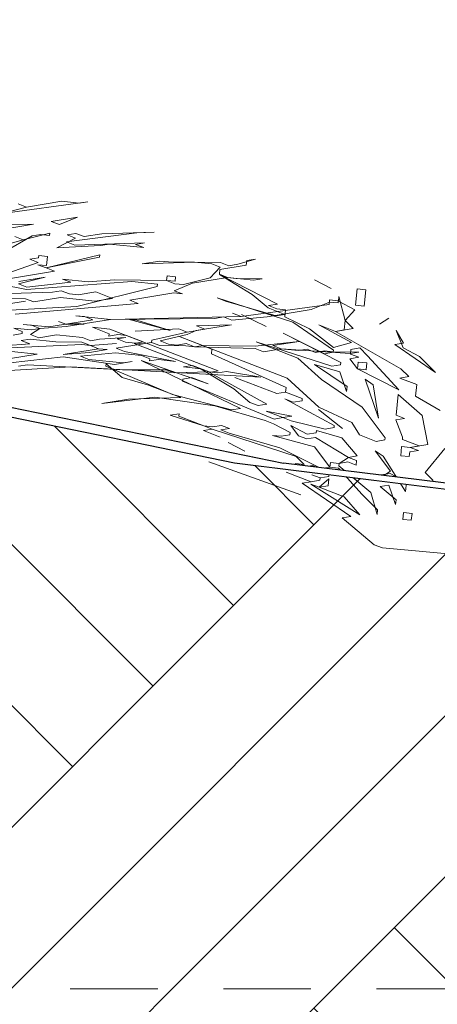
# Model space of a CAD drawing. Header units: millimetres. Extents: x 208545 to 5957542, y -593447 to 257160.
# Tile 54 of 60: x 5948966 to 5949443, y -590275 to -589151. Entities that reach past the tile are written whole.
import ezdxf

# ---------------------------------------------------------------- set-up
doc = ezdxf.new("R2010")
doc.units = ezdxf.units.MM
doc.header["$MEASUREMENT"] = 0
doc.linetypes.add('Przerywana KRÓTKA', pattern=[175, 100, -75])
doc.linetypes.add('Wipeout_Contour', pattern=[1000, 0, -1000])
for name, color, linetype, lineweight in [('Opisy - Etykiety_Nr_pióra__1', 7, 'Continuous', 13), ('Sytuacja - Teren_Nr_pióra__1', 7, 'Continuous', 13), ('Sytuacja - Teren_Nr_pióra__101', 252, 'Continuous', 5), ('Sytuacja - Teren_Nr_pióra__21', 7, 'Continuous', 25), ('Wnętrze - Umeblowanie_Nr_pióra__2', 8, 'Continuous', 13)]:
    doc.layers.add(name, color=color, linetype=linetype, lineweight=lineweight)
doc.layers.add('Sytuacja - Teren', color=7, linetype='Continuous')
doc.layers.add('Wnętrze - Umeblowanie', color=7, linetype='Continuous')
doc.dimstyles.new('STYL_AUTOMATYCZNY__3', dxfattribs={"dimtxt": 0.18, "dimasz": 364.8, "dimexe": 0.18, "dimexo": 0.0625, "dimgap": 0, "dimtad": 0, "dimtih": 1, "dimtoh": 1, "dimdec": 4, "dimzin": 0, "dimdsep": 46, "dimcen": 0.09, "dimadec": 0, "dimazin": 0, "dimtfac": 1, "dimtdec": 4, "dimtmove": 0, "dimatfit": 3, "dimldrblk": 'ARROWHEAD_11', "dimfxl": 1, "dimtolj": 1, "dimtzin": 0, "dimarcsym": 0})
pattern_1 = [(45, (5682170.8, -588257), (-275.77163, 275.77163), []), (45, (5682078.9, -588165.1), (-551.5433, 551.5433), []), (45, (5681986.94, -588073.15), (-551.5433, 551.5433), []), (135, (5681895.02, -587981.22), (91.92388, 91.92388), [390, -390])]

# ---------------------------------------------------------------- blocks, each defined once
blk = doc.blocks.new('Krzewy 27[13]_4', base_point=(5949710.1, -589788))
at = {"layer": 'Wnętrze - Umeblowanie_Nr_pióra__2', "color": 8, "linetype": 'Continuous', "lineweight": 13}
for p, q in [((5949260.3, -589475.6), (5949194.3, -589441.9)), ((5949194.3, -589441.9), (5949231.7, -589464.6)), ((5949302.9, -589447.8), (5949321.7, -589457.8)), ((5949321.7, -589457.8), (5949302.9, -589447.8)), ((5949351.4, -589458.2), (5949349.5, -589476.8)), ((5949361.3, -589459.2), (5949351.4, -589458.2)), ((5949359.3, -589477.8), (5949361.3, -589459.2)), ((5949201.1, -589472.1), (5949191.5, -589468.4)), ((5949191.5, -589468.4), (5949278, -589496.2)), ((5949231.7, -589464.6), (5949249.9, -589479.9)), ((5949330.1, -589472.1), (5949330.7, -589466.8)), ((5949330.7, -589466.8), (5949337.8, -589494.4)), ((5949258.9, -589488.9), (5949201.1, -589472.1)), ((5949249.9, -589479.9), (5949269, -589487.2)), ((5949250.2, -589477.2), (5949260.3, -589475.6)), ((5949259.7, -589480.9), (5949250.2, -589477.2)), ((5949269.6, -589481.9), (5949259.7, -589480.9)), ((5949268.7, -589489.9), (5949269.6, -589481.9)), ((5949349, -589482.1), (5949330.1, -589472.1)), ((5949337.8, -589494.4), (5949349, -589482.1)), ((5949349.5, -589476.8), (5949359.3, -589477.8)), ((5949099.6, -589493.8), (5949089.7, -589492.8)), ((5949089.7, -589492.8), (5949138, -589505.8)), ((5949219.4, -589487.4), (5949247.7, -589501.1)), ((5949247.7, -589501.1), (5949219.4, -589487.4)), ((5949269, -589487.2), (5949258.9, -589488.9)), ((5949297.1, -589503.6), (5949268.7, -589489.9)), ((5949387.7, -589491.5), (5949377, -589498.5)), ((5949377, -589498.5), (5949387.7, -589491.5)), ((5949019.6, -589498.9), (5949010.1, -589495.2)), ((5949010.1, -589495.2), (5949019.6, -589498.9)), ((5949029.7, -589497.3), (5949019.6, -589498.9)), ((5949019.6, -589498.9), (5949039.5, -589498.3)), ((5949039.5, -589498.3), (5949029.7, -589497.3)), ((5949068.7, -589504), (5949049.1, -589502)), ((5949049.1, -589502), (5949068.2, -589509.3)), ((5949192.8, -589551.8), (5949068.7, -589504)), ((5949138, -589505.8), (5949099.6, -589493.8)), ((5949278, -589496.2), (5949324.4, -589527.9)), ((5949324.6, -589525.2), (5949297.1, -589503.6)), ((5949326.6, -589506.6), (5949307.5, -589499.3)), ((5949307.5, -589499.3), (5949345.1, -589519.3)), ((5949326.6, -589506.6), (5949346.8, -589503.4)), ((5949337.8, -589494.4), (5949336.7, -589505)), ((5949346.8, -589503.4), (5949337.8, -589494.4)), ((5949068.2, -589509.3), (5949067.9, -589512)), ((5949067.9, -589512), (5949078, -589510.3)), ((5949078, -589510.3), (5949087.8, -589511.3)), ((5949087.8, -589511.3), (5949106.9, -589518.7)), ((5949271.4, -589559.9), (5949147.3, -589512.2)), ((5949147.3, -589512.2), (5949185.5, -589526.9)), ((5949314, -589532.2), (5949266.8, -589508.5)), ((5949266.8, -589508.5), (5949332.8, -589542.2)), ((5949336.7, -589505), (5949326.6, -589506.6)), ((5949401.5, -589549.3), (5949326.6, -589506.6)), ((5949404, -589525.4), (5949396.1, -589505.8)), ((5949396.1, -589505.8), (5949404.6, -589520.1)), ((5949106.9, -589518.7), (5949096.8, -589520.3)), ((5949096.8, -589520.3), (5949173.2, -589549.7)), ((5949185.5, -589526.9), (5949184.9, -589532.2)), ((5949322.4, -589546.5), (5949236, -589518.7)), ((5949236, -589518.7), (5949283.7, -589537.1)), ((5949345.1, -589519.3), (5949324.6, -589525.2)), ((5949354.4, -589525.6), (5949344.3, -589527.3)), ((5949363.4, -589534.6), (5949354.4, -589525.6)), ((5949404.6, -589520.1), (5949394.5, -589521.7)), ((5949394.5, -589521.7), (5949440.8, -589553.4)), ((5949422.8, -589535.4), (5949404, -589525.4)), ((5949184.9, -589532.2), (5949270.3, -589570.6)), ((5949283.7, -589537.1), (5949310.9, -589561.4)), ((5949324.1, -589530.5), (5949314, -589532.2)), ((5949324.4, -589527.9), (5949324.1, -589530.5)), ((5949353.3, -589536.2), (5949343.2, -589537.9)), ((5949343.2, -589537.9), (5949351.9, -589549.5)), ((5949344.3, -589527.3), (5949343.7, -589532.6)), ((5949343.7, -589532.6), (5949353.3, -589536.2)), ((5949399.1, -589573.2), (5949363.4, -589534.6)), ((5949440.8, -589553.4), (5949422.8, -589535.4)), ((5949064.3, -589546.5), (5949064.6, -589543.8)), ((5949140.4, -589578.5), (5949064.3, -589546.5)), ((5949064.6, -589543.8), (5949082.9, -589559.1)), ((5949181.3, -589566.7), (5949104.7, -589539.9)), ((5949104.7, -589539.9), (5949218.1, -589594.7)), ((5949331.7, -589552.8), (5949302.8, -589544.4)), ((5949302.8, -589544.4), (5949339.9, -589569.7)), ((5949332.5, -589544.8), (5949322.4, -589546.5)), ((5949332.8, -589542.2), (5949332.5, -589544.8)), ((5949352.7, -589541.6), (5949351.9, -589549.5)), ((5949351.9, -589549.5), (5949399.1, -589573.2)), ((5949351.9, -589549.5), (5949361.7, -589550.5)), ((5949362.5, -589542.6), (5949352.7, -589541.6)), ((5949361.7, -589550.5), (5949362.5, -589542.6)), ((5949410.5, -589558.3), (5949401.5, -589549.3)), ((5949082.9, -589559.1), (5949111.8, -589567.5)), ((5949152.2, -589561), (5949162.2, -589559.3)), ((5949162.2, -589559.3), (5949181.3, -589566.7)), ((5949173.2, -589549.7), (5949210.5, -589572.4)), ((5949182.7, -589553.4), (5949192.8, -589551.8)), ((5949248.4, -589589.8), (5949182.7, -589553.4)), ((5949259.6, -589577.5), (5949211.9, -589559.1)), ((5949211.9, -589559.1), (5949259.6, -589577.5)), ((5949307.6, -589593.2), (5949271.4, -589559.9)), ((5949339.3, -589575.1), (5949331.7, -589552.8)), ((5949400.4, -589559.9), (5949410.5, -589558.3)), ((5949419.5, -589567.3), (5949400.4, -589559.9)), ((5949111.8, -589567.5), (5949149.9, -589582.2)), ((5949151.9, -589563.6), (5949152.2, -589561)), ((5949256.6, -589606.7), (5949151.9, -589563.6)), ((5949270.3, -589570.6), (5949269.7, -589575.9)), ((5949310.9, -589561.4), (5949357.3, -589593)), ((5949339.9, -589569.7), (5949339.3, -589575.1)), ((5949369.9, -589567.5), (5949360.6, -589561.2)), ((5949360.6, -589561.2), (5949375.8, -589605.7)), ((5949375.8, -589605.7), (5949369.9, -589567.5)), ((5949418.2, -589580.6), (5949419.5, -589567.3)), ((5949059.9, -589589), (5949120.2, -589581.8)), ((5949149.9, -589582.2), (5949090.2, -589584.1)), ((5949120.2, -589581.8), (5949188.7, -589591.6)), ((5949208, -589596.3), (5949140.4, -589578.5)), ((5949210.5, -589572.4), (5949228.8, -589587.7)), ((5949269.7, -589575.9), (5949259.6, -589577.5)), ((5949259.6, -589577.5), (5949269.7, -589575.9)), ((5949269.7, -589575.9), (5949288.8, -589583.2)), ((5949288.8, -589583.2), (5949288.5, -589585.9)), ((5949398.5, -589578.5), (5949396, -589602.4)), ((5949425.8, -589602.8), (5949398.5, -589578.5)), ((5949446.2, -589596.9), (5949418.2, -589580.6)), ((5949090.2, -589584.1), (5949059.9, -589589)), ((5949188.7, -589591.6), (5949246.5, -589608.4)), ((5949228.8, -589587.7), (5949238.3, -589591.4)), ((5949238.3, -589591.4), (5949248.4, -589589.8)), ((5949278.4, -589587.5), (5949268.9, -589583.8)), ((5949268.9, -589583.8), (5949325.3, -589613.9)), ((5949288.5, -589585.9), (5949278.4, -589587.5)), ((5949345.5, -589610.6), (5949307.6, -589593.2)), ((5949357.3, -589593), (5949383.4, -589628)), ((5949148, -589600.8), (5949137.9, -589602.4)), ((5949137.9, -589602.4), (5949176.4, -589614.5)), ((5949147.7, -589603.5), (5949148, -589600.8)), ((5949176.4, -589614.5), (5949147.7, -589603.5)), ((5949218.1, -589594.7), (5949208, -589596.3)), ((5949276.8, -589603.5), (5949247.6, -589597.7)), ((5949247.6, -589597.7), (5949266.7, -589605.1)), ((5949266.7, -589605.1), (5949256.6, -589606.7)), ((5949266.7, -589605.1), (5949276.8, -589603.5)), ((5949276.2, -589608.8), (5949266.7, -589605.1)), ((5949307.4, -589595.9), (5949334.9, -589617.5)), ((5949334.9, -589617.5), (5949307.4, -589595.9)), ((5949396, -589602.4), (5949405.6, -589606.1)), ((5949432.3, -589635.7), (5949425.8, -589602.8)), ((5949186.2, -589615.5), (5949176.4, -589614.5)), ((5949176.4, -589614.5), (5949185.9, -589618.2)), ((5949196.3, -589613.9), (5949186.2, -589615.5)), ((5949205.8, -589617.6), (5949196.3, -589613.9)), ((5949246.5, -589608.4), (5949256, -589612)), ((5949256, -589612), (5949274.9, -589622)), ((5949294.5, -589624.1), (5949275.7, -589614.1)), ((5949275.7, -589614.1), (5949284.4, -589625.7)), ((5949315, -589618.2), (5949276.2, -589608.8)), ((5949325.1, -589616.5), (5949315, -589618.2)), ((5949325.3, -589613.9), (5949325.1, -589616.5)), ((5949354, -589624.9), (5949345.5, -589610.6)), ((5949405.6, -589606.1), (5949395.5, -589607.7)), ((5949395.5, -589607.7), (5949403.4, -589627.3)), ((5949185.9, -589618.2), (5949175.8, -589619.8)), ((5949175.8, -589619.8), (5949185.9, -589618.2)), ((5949175.8, -589619.8), (5949194.9, -589627.2)), ((5949194.9, -589627.2), (5949175.8, -589619.8)), ((5949185.9, -589618.2), (5949281.9, -589649.6)), ((5949195.7, -589619.2), (5949205.8, -589617.6)), ((5949205.3, -589622.9), (5949195.7, -589619.2)), ((5949263.1, -589639.6), (5949205.3, -589622.9)), ((5949264.5, -589626.3), (5949254.7, -589625.3)), ((5949254.7, -589625.3), (5949302.9, -589638.4)), ((5949274.6, -589624.7), (5949264.5, -589626.3)), ((5949274.9, -589622), (5949274.6, -589624.7)), ((5949284.4, -589625.7), (5949294, -589629.4)), ((5949294, -589629.4), (5949304, -589627.8)), ((5949304.6, -589622.5), (5949294.5, -589624.1)), ((5949304, -589627.8), (5949341.4, -589650.4)), ((5949304.9, -589619.8), (5949304.6, -589622.5)), ((5949333.8, -589628.2), (5949304.9, -589619.8)), ((5949351.5, -589648.8), (5949333.8, -589628.2)), ((5949373.1, -589632.3), (5949354, -589624.9)), ((5949383.4, -589628), (5949383.2, -589630.6)), ((5949403.4, -589627.3), (5949403.1, -589630)), ((5949204.2, -589633.5), (5949223, -589643.5)), ((5949223, -589643.5), (5949204.2, -589633.5)), ((5949302.9, -589638.4), (5949320.4, -589661.7)), ((5949383.2, -589630.6), (5949373.1, -589632.3)), ((5949402.3, -589638), (5949401.2, -589648.6)), ((5949412.1, -589639), (5949402.3, -589638)), ((5949403.1, -589630), (5949422.2, -589637.4)), ((5949412.1, -589639), (5949432.3, -589635.7)), ((5949422.2, -589637.4), (5949412.1, -589639)), ((5949421.6, -589642.7), (5949412.1, -589639)), ((5949232.3, -589649.8), (5949260.9, -589660.9)), ((5949260.9, -589660.9), (5949232.3, -589649.8)), ((5949310.3, -589663.3), (5949263.1, -589639.6)), ((5949281.9, -589649.6), (5949290.9, -589658.6)), ((5949341.4, -589650.4), (5949330.8, -589657.4)), ((5949341.4, -589650.4), (5949351.5, -589648.8)), ((5949350.9, -589654.1), (5949341.4, -589650.4)), ((5949381.2, -589649.2), (5949372, -589642.9)), ((5949372, -589642.9), (5949389.4, -589666.2)), ((5949406.8, -589689.4), (5949381.2, -589649.2)), ((5949401.2, -589648.6), (5949411, -589649.6)), ((5949411, -589649.6), (5949411.5, -589644.3)), ((5949411.5, -589644.3), (5949421.6, -589642.7)), ((5949451.6, -589640.4), (5949429, -589667.6)), ((5949182.1, -589655.4), (5949287.3, -589693.1)), ((5949287.3, -589693.1), (5949182.1, -589655.4)), ((5949281.1, -589657.6), (5949280.5, -589662.9)), ((5949290.9, -589658.6), (5949281.1, -589657.6)), ((5949290.4, -589663.9), (5949290.6, -589661.3)), ((5949290.6, -589661.3), (5949300.7, -589659.6)), ((5949300.7, -589659.6), (5949319.6, -589669.6)), ((5949320.4, -589661.7), (5949310.3, -589663.3)), ((5949320.9, -589656.4), (5949320.4, -589661.7)), ((5949320.4, -589661.7), (5949330.2, -589662.7)), ((5949330.8, -589657.4), (5949320.9, -589656.4)), ((5949330.5, -589660), (5949330.8, -589657.4)), ((5949367, -589690.7), (5949330.5, -589660)), ((5949330.8, -589657.4), (5949340.8, -589655.7)), ((5949340.8, -589655.7), (5949350.4, -589659.4)), ((5949350.4, -589659.4), (5949350.9, -589654.1)), ((5949298.8, -589678.2), (5949270.2, -589667.2)), ((5949270.2, -589667.2), (5949298.8, -589678.2)), ((5949280.5, -589662.9), (5949290.4, -589663.9)), ((5949309.2, -589673.9), (5949299.6, -589670.3)), ((5949299.6, -589670.3), (5949309.2, -589673.9)), ((5949319.3, -589672.3), (5949309.2, -589673.9)), ((5949319.6, -589669.6), (5949319.3, -589672.3)), ((5949330.2, -589662.7), (5949356.9, -589692.3)), ((5949389.4, -589666.2), (5949378.8, -589673.1)), ((5949378.8, -589673.1), (5949379, -589670.4)), ((5949379, -589670.4), (5949389.1, -589668.8)), ((5949389.1, -589668.8), (5949407.9, -589678.8)), ((5949429, -589667.6), (5949438, -589676.6)), ((5949298.8, -589678.2), (5949288.7, -589679.9)), ((5949288.7, -589679.9), (5949344.3, -589717.8)), ((5949308.1, -589684.6), (5949298.5, -589680.9)), ((5949298.5, -589680.9), (5949354.4, -589716.2)), ((5949308.9, -589676.6), (5949298.8, -589678.2)), ((5949308.1, -589684.6), (5949319, -589674.9)), ((5949318.2, -589682.9), (5949308.1, -589684.6)), ((5949309.2, -589673.9), (5949308.9, -589676.6)), ((5949319, -589674.9), (5949318.2, -589682.9)), ((5949387.7, -589682.1), (5949377.7, -589683.7)), ((5949377.7, -589683.7), (5949395.9, -589699)), ((5949395.4, -589704.4), (5949387.7, -589682.1)), ((5949407.9, -589678.8), (5949406.8, -589689.4)), ((5949438, -589676.6), (5949437.4, -589681.9)), ((5949437.4, -589681.9), (5949466.3, -589690.3)), ((5949336.7, -589695.6), (5949308.1, -589684.6)), ((5949354.4, -589716.2), (5949336.7, -589695.6)), ((5949356.9, -589692.3), (5949374.9, -589710.3)), ((5949374.3, -589715.6), (5949367, -589690.7)), ((5949395.9, -589699), (5949395.4, -589704.4)), ((5949344.3, -589717.8), (5949334.2, -589719.5)), ((5949374.9, -589710.3), (5949374.3, -589715.6)), ((5949404.4, -589713.3), (5949403.5, -589721.3)), ((5949414.2, -589714.4), (5949404.4, -589713.3)), ((5949413.3, -589722.3), (5949414.2, -589714.4)), ((5949334.2, -589719.5), (5949370.8, -589750.1)), ((5949403.5, -589721.3), (5949413.3, -589722.3)), ((5949370.8, -589750.1), (5949380.3, -589753.8)), ((5949380.3, -589753.8), (5949547.5, -589768.5))]:
    blk.add_line(p, q, dxfattribs=at)
blk = doc.blocks.new('Krzewy 27[15]_4', base_point=(5948645.9, -589612.5))
at = {"layer": 'Wnętrze - Umeblowanie_Nr_pióra__2', "color": 8, "linetype": 'Continuous', "lineweight": 13}
for p, q in [((5949014, -589358.2), (5948973.6, -589364.8)), ((5949033.7, -589360.3), (5949014, -589358.2)), ((5948973.6, -589364.8), (5948922.6, -589378.3)), ((5948943.1, -589372.3), (5949043.8, -589358.7)), ((5948973.6, -589364.8), (5948964.1, -589361.1)), ((5948964.1, -589361.1), (5948973.6, -589364.8)), ((5949043.8, -589358.7), (5949033.7, -589360.3)), ((5949032, -589376.2), (5949001.7, -589381.1)), ((5949011.3, -589384.8), (5949032, -589376.2)), ((5948931, -589392.6), (5948981.5, -589384.4)), ((5948981.5, -589384.4), (5948931.9, -589384.6)), ((5949001.7, -589381.1), (5949011.3, -589384.8)), ((5948969.8, -589402), (5948928.8, -589413.8)), ((5948948.5, -589415.9), (5948980.1, -589397.7)), ((5948969.8, -589402), (5948960.2, -589398.3)), ((5948960.2, -589398.3), (5948969.8, -589402)), ((5949000.3, -589394.4), (5948969.8, -589402)), ((5948980.1, -589397.7), (5948990.2, -589396)), ((5948990.2, -589396), (5949000.1, -589397.1)), ((5949000.1, -589397.1), (5949000.3, -589394.4)), ((5949029.5, -589400.1), (5949008.5, -589411.4)), ((5949019.2, -589404.4), (5949099.7, -589394)), ((5949030.1, -589394.8), (5949020, -589396.4)), ((5949020, -589396.4), (5949029.5, -589400.1)), ((5949039.6, -589398.5), (5949030.1, -589394.8)), ((5949059.8, -589395.2), (5949039.6, -589398.5)), ((5949119.6, -589393.4), (5949059.8, -589395.2)), ((5949099.7, -589394), (5949119.6, -589393.4)), ((5949008.5, -589411.4), (5949058.4, -589408.5)), ((5949028.7, -589408.1), (5949019.2, -589404.4)), ((5949108.4, -589405.6), (5949028.7, -589408.1)), ((5949058.4, -589408.5), (5949068.5, -589406.9)), ((5949068.5, -589406.9), (5949107.8, -589410.9)), ((5949098.3, -589407.3), (5949108.4, -589405.6)), ((5949107.8, -589410.9), (5949098.3, -589407.3)), ((5948987.5, -589422.6), (5948977.4, -589424.2)), ((5948977.4, -589424.2), (5948986.9, -589427.9)), ((5948987.8, -589419.9), (5948987.5, -589422.6)), ((5948997.6, -589421), (5948987.8, -589419.9)), ((5949057.3, -589419.1), (5948996.2, -589434.2)), ((5948996.2, -589434.2), (5949057.1, -589421.8)), ((5948996.5, -589431.6), (5948997.6, -589421)), ((5949057.1, -589421.8), (5949057.3, -589419.1)), ((5949235.5, -589424.2), (5949215, -589430.1)), ((5949224.8, -589431.2), (5949225.4, -589425.8)), ((5949225.4, -589425.8), (5949235.5, -589424.2)), ((5948986.9, -589427.9), (5948945.7, -589442.4)), ((5948996.2, -589434.2), (5948986.7, -589430.6)), ((5948986.7, -589430.6), (5948996.5, -589431.6)), ((5949005.7, -589437.9), (5948996.2, -589434.2)), ((5949126.1, -589426.3), (5949105.9, -589429.5)), ((5949105.9, -589429.5), (5949165.6, -589427.7)), ((5949135.9, -589427.3), (5949126.1, -589426.3)), ((5949195.4, -589428.1), (5949135.9, -589427.3)), ((5949165.6, -589427.7), (5949185.3, -589429.7)), ((5949194.8, -589433.4), (5949183.6, -589445.7)), ((5949185.3, -589429.7), (5949194.8, -589433.4)), ((5949194, -589441.4), (5949194.6, -589436.1)), ((5949194.6, -589436.1), (5949224.8, -589431.2)), ((5949204.9, -589431.8), (5949195.4, -589428.1)), ((5949215, -589430.1), (5949204.9, -589431.8)), ((5948955.3, -589446.1), (5949005.7, -589437.9)), ((5948964.5, -589452.4), (5948995.1, -589444.9)), ((5948995.1, -589444.9), (5948964.8, -589449.8)), ((5949044.2, -589450), (5949014.7, -589446.9)), ((5949014.7, -589446.9), (5949024.3, -589450.6)), ((5949074.2, -589447.7), (5949044.2, -589450)), ((5949133.7, -589448.5), (5949074.2, -589447.7)), ((5949134.2, -589443.2), (5949133.7, -589448.5)), ((5949144.1, -589444.2), (5949134.2, -589443.2)), ((5949143.5, -589449.5), (5949144.1, -589444.2)), ((5949183.6, -589445.7), (5949153.1, -589453.2)), ((5949163.2, -589451.6), (5949203.5, -589445)), ((5949203.5, -589445), (5949194, -589441.4)), ((5949203.5, -589445), (5949233, -589448.1)), ((5949213.4, -589446.1), (5949203.5, -589445)), ((5949243.1, -589446.5), (5949213.4, -589446.1)), ((5949233, -589448.1), (5949243.1, -589446.5)), ((5948973.8, -589458.8), (5948944.6, -589453)), ((5948974.1, -589456.1), (5948964.5, -589452.4)), ((5949093.9, -589449.8), (5948973.8, -589458.8)), ((5949024.3, -589450.6), (5948974.1, -589456.1)), ((5949031.3, -589478.2), (5949123, -589455.5)), ((5949123.3, -589452.8), (5949093.9, -589449.8)), ((5949123, -589455.5), (5949123.3, -589452.8)), ((5949143.2, -589452.2), (5949133.7, -589448.5)), ((5949133.7, -589448.5), (5949143.5, -589449.5)), ((5949142.4, -589460.2), (5949163.2, -589451.6)), ((5949153.1, -589453.2), (5949143.2, -589452.2)), ((5948972.7, -589469.4), (5948943, -589469)), ((5948943.5, -589463.7), (5949003.3, -589461.8)), ((5948982.2, -589473), (5948972.7, -589469.4)), ((5949012.5, -589468.1), (5948982.2, -589473)), ((5949003.3, -589461.8), (5949013.4, -589460.2)), ((5949051.8, -589472.2), (5949012.5, -589468.1)), ((5949013.4, -589460.2), (5949022.9, -589463.9)), ((5949022.9, -589463.9), (5949032.7, -589464.9)), ((5949032.7, -589464.9), (5949052.9, -589461.6)), ((5949072, -589469), (5949051.8, -589472.2)), ((5949052.9, -589461.6), (5949072, -589469)), ((5949091.7, -589471), (5949142.1, -589462.8)), ((5949142.1, -589462.8), (5949152, -589463.8)), ((5949152, -589463.8), (5949142.4, -589460.2)), ((5949320, -589470.6), (5949319.5, -589475.9)), ((5949329.8, -589471.6), (5949320, -589470.6)), ((5948931.5, -589483.9), (5949031.3, -589478.2)), ((5948972.4, -589472), (5948932, -589478.6)), ((5948932, -589478.6), (5948972.4, -589472)), ((5948960.9, -589486.9), (5949101.2, -589474.7)), ((5949101.2, -589474.7), (5949091.7, -589471)), ((5949319.5, -589475.9), (5949218.8, -589489.6)), ((5949248.5, -589490), (5949299, -589481.8)), ((5949299, -589481.8), (5949319.7, -589473.2)), ((5949319.7, -589473.2), (5949329.6, -589474.2)), ((5949329.6, -589474.2), (5949329.8, -589471.6)), ((5949019, -589501), (5949069.5, -589492.9)), ((5949069.5, -589492.9), (5949030.2, -589488.8)), ((5949030.2, -589488.8), (5949040.1, -589489.8)), ((5949040.1, -589489.8), (5949049.6, -589493.5)), ((5949218.8, -589489.6), (5949069.5, -589492.9)), ((5949069.5, -589492.9), (5949188.8, -589491.8)), ((5949188.8, -589491.8), (5949198.9, -589490.2)), ((5949198.9, -589490.2), (5949208.4, -589493.9)), ((5949208.4, -589493.9), (5949248.5, -589490)), ((5949218.8, -589489.6), (5949209.2, -589485.9)), ((5949209.2, -589485.9), (5949218.8, -589489.6)), ((5948978.9, -589504.9), (5948959.3, -589502.9)), ((5948959.3, -589502.9), (5948968.8, -589506.6)), ((5948999.1, -589501.6), (5948969.7, -589498.6)), ((5948969.7, -589498.6), (5948979.5, -589499.6)), ((5948978.4, -589510.2), (5948989, -589503.3)), ((5948989, -589503.3), (5948978.9, -589504.9)), ((5948979.5, -589499.6), (5948989, -589503.3)), ((5948989, -589503.3), (5949019, -589501)), ((5949049.6, -589493.5), (5948999.1, -589501.6)), ((5949147.8, -589503.7), (5949097.9, -589506.5)), ((5949097.9, -589506.5), (5949147.8, -589503.7)), ((5949157.4, -589507.4), (5949147.8, -589503.7)), ((5949147.8, -589503.7), (5949157.4, -589507.4)), ((5949177.6, -589504.1), (5949157.4, -589507.4)), ((5949167.5, -589505.7), (5949207.9, -589499.2)), ((5949207.9, -589499.2), (5949168, -589500.4)), ((5949168, -589500.4), (5949177.6, -589504.1)), ((5948968.6, -589509.2), (5948958.5, -589510.8)), ((5948977.8, -589515.5), (5948967.7, -589517.2)), ((5948968.8, -589506.6), (5948968.6, -589509.2)), ((5949007.3, -589518.6), (5948977.8, -589515.5)), ((5948987.9, -589513.9), (5948978.4, -589510.2)), ((5949008.1, -589510.6), (5948987.9, -589513.9)), ((5949037.6, -589513.7), (5949008.1, -589510.6)), ((5949047.1, -589517.4), (5949037.6, -589513.7)), ((5949057.2, -589515.7), (5949047.1, -589517.4)), ((5949087.2, -589513.5), (5949057.2, -589515.7)), ((5949077.1, -589515.1), (5949087.2, -589513.5)), ((5949086.7, -589518.8), (5949077.1, -589515.1)), ((5949157.4, -589507.4), (5949116.7, -589516.5)), ((5949126.5, -589517.6), (5949157.1, -589510)), ((5949157.1, -589510), (5949167.5, -589505.7)), ((5948947, -589525.8), (5949036.8, -589521.7)), ((5948977.3, -589520.8), (5948947.3, -589523.1)), ((5948967.7, -589517.2), (5948977.3, -589520.8)), ((5949037, -589519), (5949007.3, -589518.6)), ((5949056.1, -589526.4), (5949015.7, -589532.9)), ((5949036.8, -589521.7), (5949046.6, -589522.7)), ((5949046.6, -589522.7), (5949037, -589519)), ((5949046.6, -589522.7), (5949076.6, -589520.4)), ((5949076.6, -589520.4), (5949046.6, -589522.7)), ((5949046.6, -589522.7), (5949056.1, -589526.4)), ((5949056.1, -589526.4), (5949046.6, -589522.7)), ((5949065.9, -589527.4), (5949056.1, -589526.4)), ((5949076, -589525.7), (5949116.4, -589519.2)), ((5949085.6, -589529.4), (5949076, -589525.7)), ((5949106.3, -589520.8), (5949086.7, -589518.8)), ((5949116.4, -589519.2), (5949106.3, -589520.8)), ((5949116.7, -589516.5), (5949116.4, -589519.2)), ((5949116.4, -589519.2), (5949126, -589522.9)), ((5949126, -589522.9), (5949155.7, -589523.3)), ((5949136.1, -589521.2), (5949126.5, -589517.6)), ((5949145.9, -589522.3), (5949136.1, -589521.2)), ((5949156, -589520.6), (5949145.9, -589522.3)), ((5949155.7, -589523.3), (5949165.5, -589524.3)), ((5949165.5, -589524.3), (5949156, -589520.6)), ((5949175.6, -589522.7), (5949165.5, -589524.3)), ((5949165.5, -589524.3), (5949234.8, -589526.1)), ((5949235.1, -589523.5), (5949175.6, -589522.7)), ((5949234.8, -589526.1), (5949244.4, -589529.8)), ((5949285.3, -589518), (5949235.1, -589523.5)), ((5949244.4, -589529.8), (5949264.6, -589526.5)), ((5949255, -589522.9), (5949285.3, -589518)), ((5949264.6, -589526.5), (5949255, -589522.9)), ((5949264.6, -589526.5), (5949343.4, -589532)), ((5949284.2, -589528.6), (5949264.6, -589526.5)), ((5949294.3, -589526.9), (5949284.2, -589528.6)), ((5949303.9, -589530.6), (5949294.3, -589526.9)), ((5948935.5, -589540.7), (5948986, -589532.5)), ((5948955.1, -589542.7), (5949015.5, -589535.6)), ((5948986, -589532.5), (5948956.5, -589529.4)), ((5949015.5, -589535.6), (5949074.1, -589544.3)), ((5949015.7, -589532.9), (5949045.7, -589530.6)), ((5949035.4, -589534.9), (5949075.5, -589531.1)), ((5949044.9, -589538.6), (5949035.4, -589534.9)), ((5949045.7, -589530.6), (5949065.9, -589527.4)), ((5949075.5, -589531.1), (5949104.9, -589534.1)), ((5949144, -589540.9), (5949085.6, -589529.4)), ((5949104.9, -589534.1), (5949114.5, -589537.8)), ((5949114.5, -589537.8), (5949114.2, -589540.4)), ((5949314, -589529), (5949303.9, -589530.6)), ((5949323.8, -589530), (5949314, -589529)), ((5949353.5, -589530.4), (5949323.8, -589530)), ((5949343.4, -589532), (5949353.5, -589530.4)), ((5948874.4, -589555.8), (5949024.2, -589547.2)), ((5948974.8, -589544.7), (5948964.7, -589546.4)), ((5949083.4, -589550.7), (5948974.8, -589544.7)), ((5949024.2, -589547.2), (5949241.3, -589559)), ((5949084.2, -589542.7), (5949044.9, -589538.6)), ((5949074.1, -589544.3), (5949094.3, -589541.1)), ((5949094.3, -589541.1), (5949084.2, -589542.7)), ((5949114.2, -589540.4), (5949124.3, -589538.8)), ((5949124.3, -589538.8), (5949144, -589540.9)), ((5949163.3, -589545.5), (5949153.2, -589547.2)), ((5949153.2, -589547.2), (5949172.9, -589549.2)), ((5949182.4, -589552.9), (5949163.3, -589545.5)), ((5949172.9, -589549.2), (5949182.4, -589552.9)), ((5949133, -589550.5), (5949083.4, -589550.7)), ((5949142.6, -589554.1), (5949133, -589550.5)), ((5949182.4, -589552.9), (5949142.6, -589554.1)), ((5949192.2, -589553.9), (5949182.4, -589552.9)), ((5949202.3, -589552.3), (5949192.2, -589553.9)), ((5949241.3, -589559), (5949202.3, -589552.3))]:
    blk.add_line(p, q, dxfattribs=at)
blk = doc.blocks.new('ARROWHEAD_11')
at = {"color": 0, "linetype": 'Continuous', "lineweight": 0}
blk.add_line((0, 0), (-1, 0), dxfattribs=at)
at = {"color": 0, "linetype": 'Continuous', "lineweight": 0, "const_width": 0.25, "flags": 128}
blk.add_lwpolyline([(-0.125, 0, 1), (0.125, 0, 1)], format="xyb", close=True, dxfattribs=at)

msp = doc.modelspace()

# ---------------------------------------------------------------- hatches: boundary and pattern name
at = {"layer": 'Sytuacja - Teren_Nr_pióra__101', "linetype": 'Continuous', "lineweight": 5}
h = msp.add_hatch(dxfattribs=at)
h.set_pattern_fill('Grunt_0004', color=252, style=0, pattern_type=2)
h.set_pattern_definition(pattern_1)
h.paths.add_polyline_path([(5927094.113, -589956.995), (5928444.349, -589956.995), (5928744.349, -590256.995), (5951398.605, -590256.995), (5951698.605, -589956.995), (5953782.133, -589956.995), (5953782.133, -590870.884), (5927094.113, -590870.884)])

# ---------------------------------------------------------------- linework, layer by layer
at = {"layer": 'Sytuacja - Teren_Nr_pióra__101', "color": 252, "linetype": 'Przerywana KRÓTKA', "lineweight": 5}
msp.add_line((5951398.605, -590256.995), (5928744.349, -590256.995), dxfattribs=at)

# ---------------------------------------------------------------- block references
at = {"layer": 'Wnętrze - Umeblowanie', "color": 104, "linetype": 'Continuous', "lineweight": 13, "true_color": 0x029e21}
for name, p in [('Krzewy 27[15]_4', (5948645.863, -589612.537)), ('Krzewy 27[13]_4', (5949710.055, -589788.017))]:
    msp.add_blockref(name, p, dxfattribs=at)

# ---------------------------------------------------------------- next in the draw order: wipeouts: each hides what was drawn before it
at = {"color": 254, "linetype": 'Wipeout_Contour', "lineweight": 0, "ltscale": 17936062.24247951}
msp.add_wipeout([(5950125.283, -589770.263), (5949267.362, -589656.995), (5949211.104, -589656.995)], dxfattribs=at).dxf.layer = 'Sytuacja - Teren'

# ---------------------------------------------------------------- next in the draw order: wipeouts: each hides what was drawn before it
at = {"color": 254, "linetype": 'Wipeout_Contour', "lineweight": 0, "ltscale": 17940147.23523577}
msp.add_wipeout([(5951698.605, -589956.995), (5949267.362, -589656.995), (5951695.386, -589956.995)], dxfattribs=at).dxf.layer = 'Sytuacja - Teren'

# ---------------------------------------------------------------- next in the draw order: wipeouts: each hides what was drawn before it
at = {"color": 254, "linetype": 'Wipeout_Contour', "lineweight": 0, "ltscale": 23919397.30748228}
msp.add_wipeout([(5951665.82, -589956.995), (5951695.386, -589956.995), (5949267.362, -589656.995), (5950125.283, -589770.263)], dxfattribs=at).dxf.layer = 'Sytuacja - Teren'

# ---------------------------------------------------------------- next in the draw order: leaders
at = {"layer": 'Opisy - Etykiety_Nr_pióra__1', "color": 7, "linetype": 'Continuous', "lineweight": 13, "annotation_type": 0, "has_hookline": 1, "hookline_direction": 0, "text_width": 7720.5}
msp.add_leader([(5945386.152, -589811.725), (5945386.152, -592541.784), (5946288.278, -592541.784)], dimstyle='STYL_AUTOMATYCZNY__3', dxfattribs=at)

# ---------------------------------------------------------------- next in the draw order: wipeouts: each hides what was drawn before it
at = {"color": 254, "linetype": 'Wipeout_Contour', "lineweight": 0, "ltscale": 17933983.8429701}
msp.add_wipeout([(5949211.104, -589656.995), (5949267.362, -589656.995), (5948071.86, -589423.501)], dxfattribs=at).dxf.layer = 'Sytuacja - Teren'

# ---------------------------------------------------------------- next in the draw order: wipeouts: each hides what was drawn before it
at = {"color": 254, "linetype": 'Wipeout_Contour', "lineweight": 0, "ltscale": 23907429.11502664}
msp.add_wipeout([(5949267.362, -589656.995), (5946819.106, -589156.995), (5946760.917, -589156.995), (5948071.86, -589423.501)], dxfattribs=at).dxf.layer = 'Sytuacja - Teren'

# ---------------------------------------------------------------- next in the draw order: hatches: boundary and pattern name
at = {"layer": 'Sytuacja - Teren_Nr_pióra__1', "linetype": 'Continuous', "lineweight": 13}
h = msp.add_hatch(dxfattribs=at)
h.set_pattern_fill('Grunt_0004', style=0, pattern_type=2)
h.set_pattern_definition(pattern_1)
h.paths.add_polyline_path([(5931862.677, -589453.385), (5930871.848, -589656.995), (5929652.054, -589807.907), (5928955.771, -589893.729), (5928444.349, -589956.995), (5928744.349, -590256.995), (5951398.605, -590256.995), (5951698.605, -589956.995), (5951684.898, -589956.995), (5951676.487, -589956.995), (5951665.82, -589956.995), (5950125.283, -589770.263), (5949211.104, -589656.995), (5948071.86, -589423.501), (5946760.917, -589156.995), (5944964.046, -588824.483), (5944590.303, -588756.995), (5944068.611, -588685.116), (5942349.934, -588456.995), (5940606.307, -588272.103), (5940469.17, -588256.995), (5940373.013, -588256.995), (5940155.682, -588256.995), (5939459.574, -588256.995), (5939037.185, -588303.823), (5937725.854, -588456.995), (5936480.001, -588626.534), (5935527.542, -588756.995), (5934539.263, -588934.142), (5933313.52, -589156.995)])

# ---------------------------------------------------------------- next in the draw order: linework, layer by layer
at = {"layer": 'Sytuacja - Teren_Nr_pióra__21', "color": 7, "linetype": 'Continuous', "lineweight": 25}
for p, q in [((5946819.106, -589156.995), (5949267.362, -589656.995)), ((5949211.104, -589656.995), (5948071.86, -589423.501)), ((5950125.283, -589770.263), (5949211.104, -589656.995)), ((5951698.605, -589956.995), (5949267.362, -589656.995))]:
    msp.add_line(p, q, dxfattribs=at)

doc.saveas('drawing.dxf')
